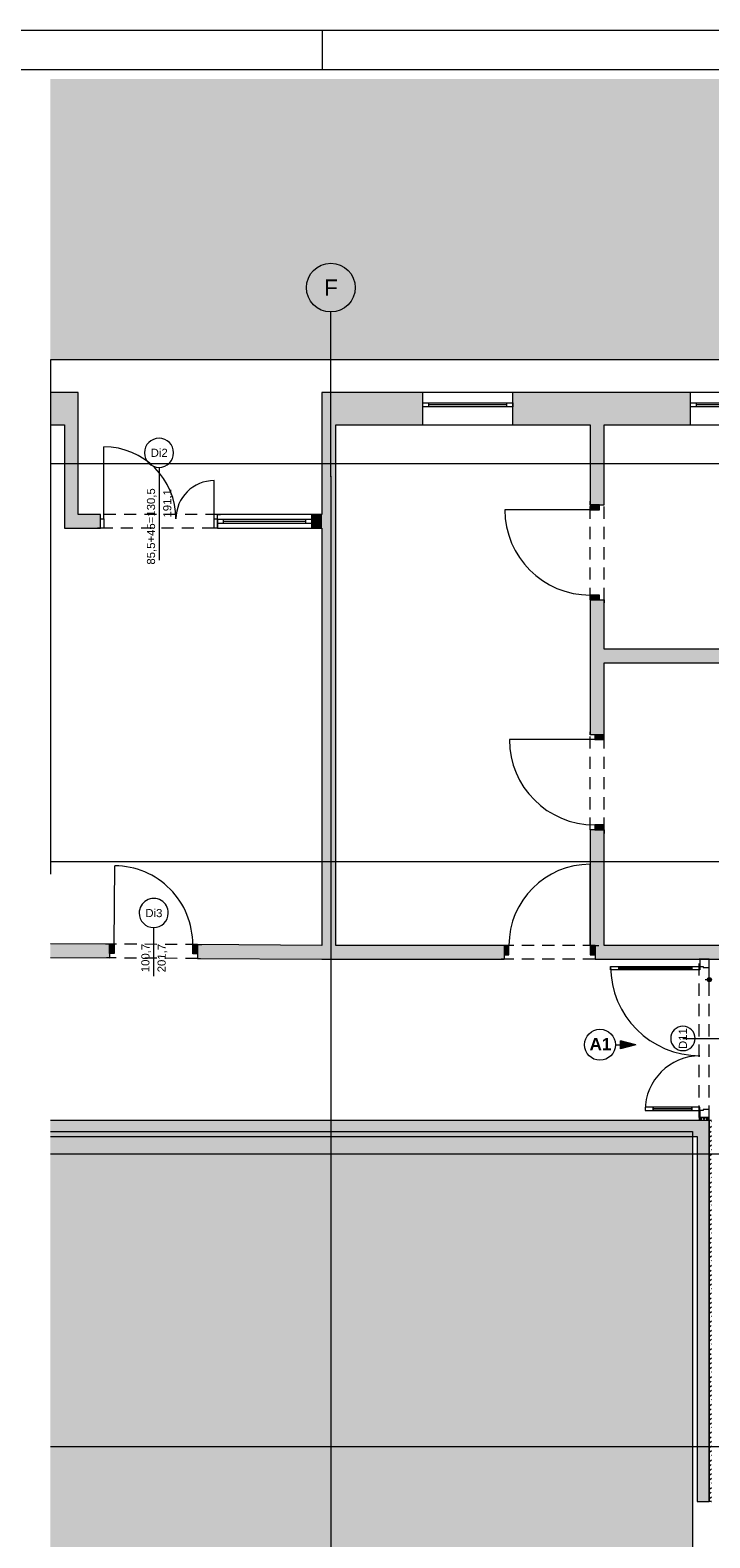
# Paper-space layout 'A-44 WYKOŃCZENIA ŚCIAN - PIĘTRO -1' of a CAD drawing. Header units: millimetres. Extents: x 0 to 594, y 0 to 297.
# Tile 15 of 16: x 378 to 462, y 111 to 297. Entities that reach past the tile are written whole.
import ezdxf
from ezdxf.xclip import XClip

# ---------------------------------------------------------------- set-up
doc = ezdxf.new("R2010")
doc.units = ezdxf.units.MM
doc.header["$MEASUREMENT"] = 0
doc.header["$XCLIPFRAME"] = 0
for name, pattern in [('DASHDOTX2', [1000, 500, -250, 0, -250]), ('Przer. długie kreski', [2.5, 1.5, -1]), ('PRZERYWANA_DU_A', [550, 350.0000000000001, -199.9999999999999])]:
    doc.linetypes.add(name, pattern=pattern)
for name, color, linetype, lineweight in [('0_Nr_pióra__2', 8, 'Continuous', 13), ('A__OKŁADZINY ŚCIAN_Nr_pióra__1', 7, 'Continuous', 20), ('A_ściany proj_Nr_pióra__1', 7, 'Continuous', 20), ('A_ściany proj_Nr_pióra__2', 8, 'Continuous', 13), ('A_ściany_Nr_pióra__1', 7, 'Continuous', 20), ('Drzwi Archicad_Nr_pióra__1', 7, 'Continuous', 20), ('Drzwi Archicad_Nr_pióra__3', 252, 'Continuous', 13), ('Znaczniki drzwi Archicada_Nr_pióra__3', 252, 'Continuous', 13)]:
    doc.layers.add(name, color=color, linetype=linetype, lineweight=lineweight)
for name, color, linetype in [('A__OKŁADZINY ŚCIAN', 7, 'Continuous'), ('A_podrys', 7, 'Continuous'), ('A_ściany', 7, 'Continuous'), ('A_ściany proj', 7, 'Continuous'), ('Drzwi Archicad', 7, 'Continuous')]:
    doc.layers.add(name, color=color, linetype=linetype)
for name, color, linetype, lineweight, true_color in [('A__OKŁADZINY ŚCIAN_Nr_pióra__7', 7, 'Continuous', 18, 0x171717), ('A_Arkusz_Nr_pióra__255', 7, 'Continuous', 15, 0x242424), ('A_osie_Nr_pióra__16', 7, 'Continuous', 5, 0x0f0f0f), ('A_osie_Nr_pióra__76', 7, 'Continuous', 5, 0x2d2d2d), ('A_ściany proj_Nr_pióra__21', 7, 'Continuous', 5, 0xb0b0b0), ('A_ściany_Nr_pióra__10', 7, 'Continuous', 13, 0x4b4b4b), ('A_ściany_Nr_pióra__19', 7, 'Continuous', 5, 0x191919), ('Okna Archicada_Nr_pióra__19', 7, 'Continuous', 5, 0x191919)]:
    doc.layers.add(name, color=color, linetype=linetype, lineweight=lineweight, true_color=true_color)
doc.styles.add('STYL_AUTOMATYCZNY_1', font='arial.ttf')
doc.styles.add('STYL_AUTOMATYCZNY_3', font='arial.ttf')
doc.styles.add('STYL_AUTOMATYCZNY_4', font='arial.ttf')
pattern_1 = [(0, (-1558.26510896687, -286.4805992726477), (0, 1), [0, -1])]

# ---------------------------------------------------------------- blocks, each defined once
blk = doc.blocks.new('Rysunek_2_2', base_point=(-1558.26510896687, -286.4805992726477))
at = {"linetype": 'Continuous', "lineweight": 0, "true_color": 0x484848}
for points in [[(581.6000029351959, 290.9937040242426), (380.53478918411, 290.9937040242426), (380.53478918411, 256.4042347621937), (459.5347873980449, 256.4042347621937), (562.6000010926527, 256.4042347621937), (562.6000010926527, 92.59423536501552), (581.6000029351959, 92.59423536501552)], [(380.53478918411, 92.59423536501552), (459.5347873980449, 92.59423536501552), (459.5347873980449, 161.4042375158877), (380.53478918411, 161.4042375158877)]]:
    blk.add_hatch(color=251, dxfattribs=at).paths.add_polyline_path(points)
at = {"layer": 'A__OKŁADZINY ŚCIAN', "linetype": 'Continuous', "lineweight": 0, "true_color": 0x171717}
blk.add_hatch(color=250, dxfattribs=at).paths.add_polyline_path([(461.36, 180.1042348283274), (461.3790301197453, 180.00856396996), (461.4332233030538, 179.9274581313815), (461.5143291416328, 179.8732649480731), (461.6099999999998, 179.8542348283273), (461.7056708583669, 179.8732649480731), (461.7867766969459, 179.9274581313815), (461.8409698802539, 180.00856396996), (461.8599999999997, 180.1042348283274), (461.8409698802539, 180.1999056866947), (461.7867766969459, 180.2810115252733), (461.7056708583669, 180.3352047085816), (461.6099999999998, 180.3542348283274), (461.5143291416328, 180.3352047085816), (461.4332233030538, 180.2810115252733), (461.3790301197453, 180.1999056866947)])
at = {"layer": 'A__OKŁADZINY ŚCIAN', "linetype": 'Continuous', "lineweight": 0, "true_color": 0x000000}
blk.add_hatch(color=18, dxfattribs=at).paths.add_polyline_path([(452.5594536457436, 172.0770585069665), (450.6934286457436, 172.5770585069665), (450.6934286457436, 171.5770585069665)])
at = {"layer": 'A_ściany', "linetype": 'Continuous', "lineweight": 0, "true_color": 0x000000}
for points in [[(383.9434593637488, 252.4042345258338), (380.5347912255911, 252.4042345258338), (380.5347912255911, 248.4042344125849), (382.2434586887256, 248.4042344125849)], [(383.9434600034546, 237.3744098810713), (383.9434600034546, 252.4042348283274), (382.2434600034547, 248.4042348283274), (382.2434600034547, 235.6744098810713)], [(413.9449928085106, 252.4042348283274), (415.6449928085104, 248.4042348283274), (426.3499999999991, 248.4042348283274), (426.3499999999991, 252.4042348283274)], [(413.9449928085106, 252.4042348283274), (413.9449928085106, 182.6042348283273), (415.6449928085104, 184.3042348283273), (415.6449928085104, 248.4042348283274)], [(437.4499999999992, 252.4042348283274), (437.4499999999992, 248.4042348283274), (459.2999999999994, 248.4042348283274), (459.2999999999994, 252.4042348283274)], [(446.9532093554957, 248.4042348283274), (446.9532093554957, 238.5442349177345), (448.6532097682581, 238.5442349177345), (448.6532097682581, 248.4042348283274)], [(382.2434600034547, 235.6744098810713), (386.6964225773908, 235.6744098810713), (386.6964225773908, 237.3744097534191), (383.9434598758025, 237.3744097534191)], [(412.6964226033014, 237.3744098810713), (412.6964226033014, 235.6744098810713), (413.9449928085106, 235.6744098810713), (413.9449928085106, 237.3744098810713)], [(448.653210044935, 226.8442350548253), (446.9532093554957, 226.8442350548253), (446.9532093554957, 210.2442349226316), (448.6532094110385, 210.2442349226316)], [(448.6532093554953, 219.1042348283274), (479.5294709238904, 219.1042348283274), (479.5294709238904, 220.8042348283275), (448.6532093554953, 220.8042348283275)], [(446.9532093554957, 184.3042348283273), (448.653210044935, 184.3042348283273), (448.6532094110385, 198.5442350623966), (446.9532093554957, 198.5442350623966)], [(387.7915595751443, 184.4710542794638), (380.5347910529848, 184.5158959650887), (380.5347910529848, 182.8158589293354), (387.7810582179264, 182.771085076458)], [(398.6413535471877, 184.4040123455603), (398.630849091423, 182.7040464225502), (413.9449928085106, 182.6094191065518), (413.9449928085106, 184.3094509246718)], [(413.9449928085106, 182.6042348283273), (436.3532088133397, 182.6042348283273), (436.3532088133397, 184.3042353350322), (415.6449933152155, 184.3042353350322)], [(447.5532089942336, 184.3042353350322), (447.5532089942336, 182.6042348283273), (523.1000008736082, 182.6042348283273), (523.1000008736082, 184.3042353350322)], [(461.6100007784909, 162.7742338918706), (380.5347895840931, 162.7742338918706), (380.5347895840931, 160.7742349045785), (460.1099999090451, 160.7742349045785)], [(461.6099999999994, 115.8442348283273), (461.6099999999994, 162.7742348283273), (460.1099999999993, 160.7742348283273), (460.1099999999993, 115.8442348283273)]]:
    blk.add_hatch(color=18, dxfattribs=at).paths.add_polyline_path(points)
at = {"layer": 'A_ściany proj', "linetype": 'Continuous', "lineweight": 13}
h = blk.add_hatch(dxfattribs=at)
h.set_pattern_fill('gypsum_0002', color=8, style=0, pattern_type=2)
h.set_pattern_definition(pattern_1)
h.paths.add_polyline_path([(460.3599999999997, 162.7742348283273), (460.4850000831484, 162.7742348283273), (460.4850000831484, 163.1042348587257), (460.3599999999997, 163.1042348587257)])
h = blk.add_hatch(dxfattribs=at)
h.set_pattern_fill('gypsum_0002', color=8, style=0, pattern_type=2)
h.set_pattern_definition(pattern_1)
h.paths.add_polyline_path([(460.6099998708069, 163.1042348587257), (460.4850000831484, 163.1042348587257), (460.4850000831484, 162.7742348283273), (460.6099998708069, 162.7742348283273)])
h = blk.add_hatch(dxfattribs=at)
h.set_pattern_fill('batt_insulation_0002', color=8, style=0, pattern_type=2)
h.set_pattern_definition([(60.00000000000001, (-1558.26510896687, -286.4805992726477), (-0.2598076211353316, 0.1499999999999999), []), (120, (-1558.26510896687, -286.4805992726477), (0.2598076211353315, 0.15), [])])
h.paths.add_polyline_path([(460.6099998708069, 162.7742348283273), (461.3600000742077, 162.7742348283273), (461.3600000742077, 163.1042348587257), (460.6099998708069, 163.1042348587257)])
h = blk.add_hatch(dxfattribs=at)
h.set_pattern_fill('gypsum_0002', color=8, style=0, pattern_type=2)
h.set_pattern_definition(pattern_1)
h.paths.add_polyline_path([(461.3600000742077, 162.7742348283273), (461.4849998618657, 162.7742348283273), (461.4849998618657, 163.1042348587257), (461.3600000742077, 163.1042348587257)])
h = blk.add_hatch(dxfattribs=at)
h.set_pattern_fill('gypsum_0002', color=8, style=0, pattern_type=2)
h.set_pattern_definition(pattern_1)
h.paths.add_polyline_path([(461.4849998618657, 163.1042348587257), (461.4849998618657, 162.7742348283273), (461.6099999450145, 162.7742348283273), (461.6099999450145, 163.1042348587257)])
at = {"layer": 'A_ściany proj', "linetype": 'Continuous', "lineweight": 0, "true_color": 0x4b4b4b}
h = blk.add_hatch(dxfattribs=at)
h.set_pattern_fill('FP_65_0002', color=251, style=0, pattern_type=2)
h.set_pattern_definition([(45, (-1558.26510896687, -286.4805992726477), (-0.5702462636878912, 0.5702462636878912), []), (45, (-1557.69485896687, -286.4805992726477), (-0.5702462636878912, 0.5702462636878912), [0.4032300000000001, -0.20161])])
h.paths.add_polyline_path([(461.6099999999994, 162.7742348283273), (461.6099999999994, 115.8442348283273), (461.8599999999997, 115.8442348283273), (461.8599999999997, 162.7742348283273)])
at = {"layer": 'Drzwi Archicad', "linetype": 'Continuous', "lineweight": 0, "true_color": 0xfdfdfd}
for points in [[(446.9532093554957, 238.5442348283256), (446.9532093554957, 237.9442348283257), (448.1032093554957, 237.9442348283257), (448.1032093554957, 238.5442348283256)], [(448.1032093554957, 226.8442348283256), (448.1032093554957, 227.4442348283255), (446.9532093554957, 227.4442348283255), (446.9532093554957, 226.8442348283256)], [(447.5032093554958, 210.2442348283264), (447.5032093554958, 209.6442348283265), (448.6532093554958, 209.6442348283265), (448.6532093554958, 210.2442348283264)], [(448.6532093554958, 198.5442348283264), (448.6532093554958, 199.1442348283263), (447.5032093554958, 199.1442348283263), (447.5032093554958, 198.5442348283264)], [(387.7915604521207, 184.4710543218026), (387.7844547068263, 183.3210762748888), (388.3844432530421, 183.3173689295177), (388.3915489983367, 184.4673469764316)], [(398.6342475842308, 183.2540351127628), (398.6413533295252, 184.4040131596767), (398.0413647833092, 184.4077205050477), (398.034259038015, 183.2577424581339)], [(436.3532093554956, 183.1542348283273), (436.9532093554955, 183.1542348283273), (436.9532093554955, 184.3042348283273), (436.3532093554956, 184.3042348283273)], [(447.5532093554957, 184.3042348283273), (446.9532093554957, 184.3042348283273), (446.9532093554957, 183.1542348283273), (447.5532093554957, 183.1542348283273)]]:
    blk.add_hatch(color=7, dxfattribs=at).paths.add_polyline_path(points)
at = {"layer": '0_Nr_pióra__2', "color": 8, "linetype": 'PRZERYWANA_DU_A', "lineweight": 13, "flags": 128}
for points in [[(562.5999999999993, 92.59423482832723), (562.5999999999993, 256.4042348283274), (459.5347897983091, 256.4042348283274), (380.5347897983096, 256.4042348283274)], [(380.5347897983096, 256.4042348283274), (380.5347897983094, 161.4042348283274)], [(380.5347897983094, 161.4042348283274), (459.5347897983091, 161.4042348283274), (459.5347897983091, 92.59423482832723)]]:
    blk.add_lwpolyline(points, dxfattribs=at)
at = {"layer": 'A__OKŁADZINY ŚCIAN_Nr_pióra__1', "color": 7, "linetype": 'Continuous', "lineweight": 20}
for p, q in [((450.0594541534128, 172.0770572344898), (450.6934276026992, 172.0770572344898)), ((450.6934276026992, 171.5770577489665), (450.6934276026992, 172.5770597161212)), ((452.5594545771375, 172.0770572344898), (450.6934276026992, 172.5770597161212)), ((452.5594545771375, 172.0770572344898), (450.6934276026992, 171.5770577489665))]:
    blk.add_line(p, q, dxfattribs=at)
blk.add_circle((448.1566250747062, 172.0770585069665), 1.902828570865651, dxfattribs=at)
at = {"layer": 'A__OKŁADZINY ŚCIAN_Nr_pióra__7', "color": 250, "linetype": 'Continuous', "lineweight": 18, "true_color": 0x171717}
for p, q in [((461.1099991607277, 180.1042356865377), (461.3600004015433, 180.1042356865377)), ((461.6099986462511, 180.3542339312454), (461.6099986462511, 181.0417358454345)), ((461.6099986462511, 179.166735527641), (461.6099986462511, 179.8542344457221))]:
    blk.add_line(p, q, dxfattribs=at)
blk.add_circle((461.6099999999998, 180.1042348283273), 0.25, dxfattribs=at)
at = {"layer": 'A_osie_Nr_pióra__16', "color": 250, "linetype": 'DASHDOTX2', "lineweight": 5, "true_color": 0x0f0f0f}
for p, q in [((415.0319999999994, 242.0522112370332), (415.0320008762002, 262.3032906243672)), ((555.3489211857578, 243.5942362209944), (380.5347876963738, 243.5942362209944)), ((415.0320018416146, 242.052212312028), (415.0320018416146, 92.59423554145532)), ((555.2477105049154, 194.5942336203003), (380.5347876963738, 194.5942336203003)), ((555.3489211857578, 158.5942323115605), (380.5347876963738, 158.5942323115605)), ((555.3489211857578, 122.5942383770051), (380.5347876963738, 122.5942383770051))]:
    blk.add_line(p, q, dxfattribs=at)
blk.add_point((415.0319999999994, 242.0522112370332), dxfattribs=at)
blk.add_point((415.0319999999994, 242.0522112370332), dxfattribs=at)
at = {"layer": 'A_osie_Nr_pióra__76', "color": 250, "linetype": 'Continuous', "lineweight": 5, "true_color": 0x2d2d2d}
blk.add_circle((415.0319999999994, 265.3032916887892), 3, dxfattribs=at)
at = {"layer": 'A_ściany proj_Nr_pióra__1', "color": 7, "linetype": 'Continuous', "lineweight": 20, "flags": 128}
for points in [[(460.3599999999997, 163.1042348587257), (460.3599999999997, 162.7742348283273)], [(461.6099999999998, 162.7742348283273), (461.6099999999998, 163.1042348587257)], [(461.6099999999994, 162.7742348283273), (461.6099999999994, 115.8442348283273)]]:
    blk.add_lwpolyline(points, dxfattribs=at)
at = {"layer": 'A_ściany proj_Nr_pióra__2', "color": 8, "linetype": 'Continuous', "lineweight": 13, "flags": 128}
for points in [[(461.8599999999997, 162.7742348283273), (461.6099999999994, 162.7742348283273)], [(461.8599999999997, 115.8442348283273), (461.6099999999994, 115.8442348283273)]]:
    blk.add_lwpolyline(points, dxfattribs=at)
at = {"layer": 'A_ściany proj_Nr_pióra__21', "color": 253, "linetype": 'Continuous', "lineweight": 5, "true_color": 0xb0b0b0}
for p, q in [((460.4599995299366, 182.6042361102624), (460.3600014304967, 182.6042361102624)), ((460.4849990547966, 182.6042361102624), (460.4599995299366, 182.6042361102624)), ((460.6099996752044, 182.6042361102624), (460.4849990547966, 182.6042361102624)), ((461.3600004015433, 182.6042361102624), (460.6099996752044, 182.6042361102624)), ((461.4850010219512, 182.6042361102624), (461.3600004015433, 182.6042361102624)), ((461.6099986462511, 182.6042361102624), (461.4850010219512, 182.6042361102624)), ((460.4599995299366, 163.1042352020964), (460.3600014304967, 163.1042352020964)), ((460.4849990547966, 163.1042352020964), (460.4599995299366, 163.1042352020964)), ((460.4849990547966, 163.1042352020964), (460.4849990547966, 162.7742348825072)), ((460.6099996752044, 163.1042352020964), (460.4849990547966, 163.1042352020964)), ((460.6099996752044, 163.1042352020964), (460.6099996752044, 162.7742348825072)), ((461.3600004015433, 163.1042352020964), (460.6099996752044, 163.1042352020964)), ((461.3600004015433, 162.7742348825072), (461.3600004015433, 163.1042352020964)), ((461.4850010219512, 163.1042352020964), (461.3600004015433, 163.1042352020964)), ((461.4850010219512, 162.7742348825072), (461.4850010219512, 163.1042352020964)), ((461.6099986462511, 163.1042352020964), (461.4850010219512, 163.1042352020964))]:
    blk.add_line(p, q, dxfattribs=at)
at = {"layer": 'A_ściany proj_Nr_pióra__21', "color": 253, "linetype": 'Continuous', "lineweight": 5, "true_color": 0xb0b0b0, "flags": 128}
for points in [[(460.4849999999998, 162.7742348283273), (460.3599999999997, 162.7742348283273)], [(460.61, 162.7742348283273), (460.4849999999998, 162.7742348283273)], [(461.36, 162.7742348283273), (460.61, 162.7742348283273)], [(461.4850000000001, 162.7742348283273), (461.36, 162.7742348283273)], [(461.6099999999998, 162.7742348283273), (461.4850000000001, 162.7742348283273)]]:
    blk.add_lwpolyline(points, dxfattribs=at)
at = {"layer": 'A_ściany_Nr_pióra__1', "color": 7, "linetype": 'Continuous', "lineweight": 20}
for p, q in [((426.3499994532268, 248.4042349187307), (426.3499994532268, 252.4042337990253)), ((437.45000121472, 248.4042349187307), (437.45000121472, 252.4042337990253)), ((459.2999994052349, 248.4042349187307), (459.2999994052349, 252.4042337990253)), ((446.9532092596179, 238.5442353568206), (446.9532092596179, 239.0142348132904)), ((446.9532092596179, 238.5442353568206), (448.1032083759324, 238.5442353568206)), ((448.1032083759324, 238.5442353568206), (448.6532099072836, 238.5442353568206)), ((448.6532099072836, 238.5442353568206), (448.6532099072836, 238.9142337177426)), ((386.6964236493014, 237.3744109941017), (386.3264222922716, 237.3744109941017)), ((386.6964236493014, 236.8244094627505), (386.6964236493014, 237.3744109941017)), ((386.6964236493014, 235.674410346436), (386.6964236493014, 236.8244094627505)), ((412.6964238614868, 235.674410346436), (412.6964238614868, 237.3744109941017)), ((386.6964236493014, 235.674410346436), (386.3264222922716, 235.674410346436)), ((446.9532092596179, 226.8442360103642), (446.9532092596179, 226.3742335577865)), ((446.9532092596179, 226.8442360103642), (448.1032083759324, 226.8442360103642)), ((448.1032083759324, 226.8442360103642), (448.6532099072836, 226.8442360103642)), ((448.6532099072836, 226.8442360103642), (448.6532099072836, 226.4742346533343)), ((446.9532092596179, 210.2442339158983), (446.9532092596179, 210.6142352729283)), ((447.5032107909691, 210.2442339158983), (446.9532092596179, 210.2442339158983)), ((448.6532099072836, 210.2442339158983), (447.5032107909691, 210.2442339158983)), ((448.6532099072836, 210.2442339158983), (448.6532099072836, 210.7142333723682)), ((446.9532092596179, 198.544234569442), (446.9532092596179, 198.17423620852)), ((447.5032107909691, 198.544234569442), (446.9532092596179, 198.544234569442)), ((448.6532099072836, 198.544234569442), (447.5032107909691, 198.544234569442)), ((448.6532099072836, 198.544234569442), (448.6532099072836, 198.0742351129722)), ((387.7915610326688, 184.4710540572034), (387.3215705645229, 184.4739572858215)), ((387.7915610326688, 184.4710540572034), (387.7844542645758, 183.3210759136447)), ((398.6413548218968, 184.4040131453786), (398.6342480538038, 183.2540350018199)), ((398.6413548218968, 184.4040131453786), (399.1113452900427, 184.4011099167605)), ((436.353209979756, 184.3042337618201), (435.8832105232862, 184.3042337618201)), ((436.353209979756, 184.3042337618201), (436.353209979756, 183.1542346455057)), ((447.5532098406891, 184.3042337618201), (448.0232092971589, 184.3042337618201)), ((447.5532098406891, 184.3042337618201), (447.5532098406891, 183.1542346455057)), ((387.7810566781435, 182.7710863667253), (387.4110643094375, 182.7733723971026)), ((387.7844542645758, 183.3210759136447), (387.7810566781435, 182.7710863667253)), ((398.6342480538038, 183.2540350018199), (398.6308504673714, 182.7040454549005)), ((398.6308504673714, 182.7040454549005), (399.0008428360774, 182.7017594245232)), ((436.353209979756, 182.6042361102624), (435.9832086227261, 182.6042361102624)), ((436.353209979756, 183.1542346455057), (436.353209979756, 182.6042361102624)), ((447.5532098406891, 183.1542346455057), (447.5532098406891, 182.6042361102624)), ((447.5532098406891, 182.6042361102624), (447.923208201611, 182.6042361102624))]:
    blk.add_line(p, q, dxfattribs=at)
at = {"layer": 'A_ściany_Nr_pióra__1', "color": 7, "linetype": 'Continuous', "lineweight": 20, "flags": 128}
for points in [[(383.9434600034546, 252.4042348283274), (380.5347897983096, 252.4042348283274)], [(383.9434600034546, 237.3744098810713), (383.9434600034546, 252.4042348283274)], [(426.3499999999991, 252.4042348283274), (413.9449928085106, 252.4042348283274)], [(413.9449928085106, 252.4042348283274), (413.9449928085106, 237.3744098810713)], [(459.2999999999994, 252.4042348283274), (437.4499999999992, 252.4042348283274)], [(380.5347897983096, 248.4042348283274), (382.2434600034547, 248.4042348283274)], [(382.2434600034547, 248.4042348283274), (382.2434600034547, 235.6744098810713)], [(415.6449928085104, 248.4042348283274), (426.3499999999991, 248.4042348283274)], [(415.6449928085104, 184.3042348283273), (415.6449928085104, 248.4042348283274)], [(437.4499999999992, 248.4042348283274), (446.9532093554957, 248.4042348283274)], [(446.9532093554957, 248.4042348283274), (446.9532093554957, 238.5442349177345)], [(448.6532093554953, 248.4042348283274), (459.2999999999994, 248.4042348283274)], [(448.6532093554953, 238.5442349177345), (448.6532093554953, 248.4042348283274)], [(386.6964227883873, 237.3744098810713), (383.9434600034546, 237.3744098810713)], [(413.9449928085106, 237.3744098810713), (412.6964226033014, 237.3744098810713)], [(382.2434600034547, 235.6744098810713), (386.6964226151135, 235.6744098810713)], [(412.6964226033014, 235.6744098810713), (413.9449928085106, 235.6744098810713)], [(413.9449928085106, 235.6744098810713), (413.9449928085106, 184.3094515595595)], [(446.9532093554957, 226.8442350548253), (446.9532093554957, 210.2442350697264)], [(448.6532093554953, 220.8042348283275), (448.6532093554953, 226.8442350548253)], [(479.5294709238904, 220.8042348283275), (448.6532093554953, 220.8042348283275)], [(448.6532093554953, 210.2442350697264), (448.6532093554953, 219.1042348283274)], [(448.6532093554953, 219.1042348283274), (479.5294709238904, 219.1042348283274)], [(446.9532093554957, 198.5442352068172), (446.9532093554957, 184.3042348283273)], [(448.6532093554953, 184.3042348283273), (448.6532093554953, 198.5442352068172)], [(387.7915608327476, 184.4710543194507), (380.5347897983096, 184.5158941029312)], [(413.9449928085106, 184.3094515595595), (398.6413533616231, 184.4040131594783)], [(436.3532084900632, 184.3042348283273), (415.6449928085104, 184.3042348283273)], [(479.5294709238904, 184.3042348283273), (448.6532093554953, 184.3042348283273)], [(380.5347897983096, 182.8158616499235), (387.7810562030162, 182.7710867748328)], [(398.6308490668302, 182.7040456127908), (413.9449928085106, 182.6094191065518)], [(413.9449928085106, 182.6042348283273), (436.3532087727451, 182.6042348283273)], [(447.5532088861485, 182.6042348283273), (523.1000008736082, 182.6042348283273)], [(461.6099999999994, 162.7742348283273), (380.5347897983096, 162.7742348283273)], [(461.6099999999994, 115.8442348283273), (461.6099999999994, 162.7742348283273)], [(380.5347897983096, 160.7742348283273), (460.1099999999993, 160.7742348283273)], [(460.1099999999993, 160.7742348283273), (460.1099999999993, 115.8442348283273)], [(460.1099999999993, 115.8442348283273), (461.6099999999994, 115.8442348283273)]]:
    blk.add_lwpolyline(points, dxfattribs=at)
at = {"layer": 'A_ściany_Nr_pióra__10', "color": 251, "linetype": 'Przer. długie kreski', "lineweight": 13, "true_color": 0x4b4b4b}
for p, q in [((446.9532092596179, 226.8442360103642), (446.9532092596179, 238.5442353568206)), ((448.6532099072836, 226.8442360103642), (448.6532099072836, 238.5442353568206)), ((401.0964226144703, 237.3744109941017), (386.6964236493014, 237.3744109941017)), ((400.6877864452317, 235.674410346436), (386.6964236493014, 235.674410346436)), ((446.9532092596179, 198.544234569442), (446.9532092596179, 210.2442339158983)), ((448.6532099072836, 198.544234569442), (448.6532099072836, 210.2442339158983)), ((398.6413548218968, 184.4040131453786), (387.7915610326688, 184.4710540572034)), ((447.5532098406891, 184.3042337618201), (436.353209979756, 184.3042337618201)), ((398.6308504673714, 182.7040454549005), (387.7810566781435, 182.7710863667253)), ((447.5532098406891, 182.6042361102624), (436.353209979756, 182.6042361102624))]:
    blk.add_line(p, q, dxfattribs=at)
at = {"layer": 'A_ściany_Nr_pióra__19', "color": 250, "linetype": 'Continuous', "lineweight": 5, "true_color": 0x191919}
for p, q in [((437.45000121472, 252.4042337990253), (426.3499994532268, 252.4042337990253)), ((470.4000011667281, 252.4042337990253), (459.2999994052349, 252.4042337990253)), ((426.3499994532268, 248.4042349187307), (437.45000121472, 248.4042349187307)), ((459.2999994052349, 248.4042349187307), (470.4000011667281, 248.4042349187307)), ((412.6964238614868, 237.3744109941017), (401.0964226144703, 237.3744109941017)), ((401.0964226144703, 235.674410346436), (412.6964238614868, 235.674410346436))]:
    blk.add_line(p, q, dxfattribs=at)
at = {"layer": 'Drzwi Archicad_Nr_pióra__1', "color": 7, "linetype": 'Continuous', "lineweight": 20}
for p, q in [((387.0964220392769, 236.8244094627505), (387.0964220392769, 245.7044090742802)), ((400.6964212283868, 236.8244094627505), (400.6964212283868, 241.5444090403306)), ((446.9532092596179, 237.9442347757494), (436.4532080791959, 237.9442347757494)), ((446.9532092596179, 238.5442353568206), (446.9532092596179, 239.0142348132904)), ((446.9532092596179, 238.5442353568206), (446.9532092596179, 239.0142348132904)), ((446.9532092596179, 238.5442353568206), (446.9532092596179, 237.9442347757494)), ((448.1032083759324, 238.5442353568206), (446.9532092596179, 238.5442353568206)), ((446.9532092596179, 238.5442353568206), (448.1032083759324, 238.5442353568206)), ((446.9532092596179, 238.5442353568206), (448.1032083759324, 238.5442353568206)), ((446.9532092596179, 237.9442347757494), (448.1032083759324, 237.9442347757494)), ((448.1032083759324, 237.9442347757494), (448.1032083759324, 238.5442353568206)), ((448.1032083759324, 238.5442353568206), (448.6532099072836, 238.5442353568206)), ((448.1032083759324, 238.5442353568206), (448.6532099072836, 238.5442353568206)), ((448.6532099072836, 238.5442353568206), (448.6532099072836, 238.9142337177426)), ((448.6532099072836, 238.5442353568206), (448.6532099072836, 238.9142337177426)), ((386.6964236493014, 237.3744109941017), (386.3264222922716, 237.3744109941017)), ((386.6964236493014, 237.3744109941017), (386.3264222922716, 237.3744109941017)), ((386.6964236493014, 236.8244094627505), (386.6964236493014, 237.3744109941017)), ((386.6964236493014, 236.8244094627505), (386.6964236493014, 237.3744109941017)), ((386.6964236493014, 236.8244094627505), (387.0964220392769, 236.8244094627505)), ((386.6964236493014, 235.674410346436), (386.6964236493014, 236.8244094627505)), ((386.6964236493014, 235.674410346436), (386.6964236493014, 236.8244094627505)), ((386.6964236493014, 235.674410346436), (386.6964236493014, 236.8244094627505)), ((387.0964220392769, 236.8244094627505), (387.0964220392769, 235.674410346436)), ((400.6964212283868, 235.674410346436), (400.6964212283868, 236.8244094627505)), ((400.6964212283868, 236.8244094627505), (401.0964226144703, 236.8244094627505)), ((401.0964226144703, 236.8244094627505), (401.0964226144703, 237.3744109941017)), ((401.0964226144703, 236.8244094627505), (401.0964226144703, 237.3744109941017)), ((401.0964226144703, 237.3744109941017), (401.4664239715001, 237.3744109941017)), ((401.0964226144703, 237.3744109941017), (401.4664239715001, 237.3744109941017)), ((401.0964226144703, 236.8244094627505), (401.0964226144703, 235.674410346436)), ((401.0964226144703, 235.674410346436), (401.0964226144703, 236.8244094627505)), ((401.0964226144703, 235.674410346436), (401.0964226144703, 236.8244094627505)), ((386.6964236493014, 235.674410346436), (386.3264222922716, 235.674410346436)), ((386.6964236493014, 235.674410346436), (386.3264222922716, 235.674410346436)), ((387.0964220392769, 235.674410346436), (386.6964236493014, 235.674410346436)), ((401.0964226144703, 235.674410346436), (400.6964212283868, 235.674410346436)), ((401.0964226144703, 235.674410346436), (401.4664239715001, 235.674410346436)), ((401.0964226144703, 235.674410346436), (401.4664239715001, 235.674410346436)), ((448.1032083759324, 227.4442335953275), (446.9532092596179, 227.4442335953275)), ((446.9532092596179, 227.4442335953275), (446.9532092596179, 226.8442360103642)), ((446.9532092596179, 226.8442360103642), (448.1032083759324, 226.8442360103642)), ((446.9532092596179, 226.8442360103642), (448.1032083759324, 226.8442360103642)), ((446.9532092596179, 226.8442360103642), (448.1032083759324, 226.8442360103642)), ((446.9532092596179, 226.8442360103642), (446.9532092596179, 226.3742335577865)), ((446.9532092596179, 226.8442360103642), (446.9532092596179, 226.3742335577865)), ((448.1032083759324, 226.8442360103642), (448.1032083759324, 227.4442335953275)), ((448.1032083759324, 226.8442360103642), (448.6532099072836, 226.8442360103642)), ((448.1032083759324, 226.8442360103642), (448.6532099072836, 226.8442360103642)), ((448.6532099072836, 226.8442360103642), (448.6532099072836, 226.4742346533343)), ((448.6532099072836, 226.8442360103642), (448.6532099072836, 226.4742346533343)), ((446.9532092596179, 210.2442339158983), (446.9532092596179, 210.6142352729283)), ((446.9532092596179, 210.2442339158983), (446.9532092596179, 210.6142352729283)), ((447.5032107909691, 210.2442339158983), (446.9532092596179, 210.2442339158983)), ((447.5032107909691, 210.2442339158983), (446.9532092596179, 210.2442339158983)), ((447.5032107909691, 210.2442339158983), (447.5032107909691, 209.6442333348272)), ((448.6532099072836, 210.2442339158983), (447.5032107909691, 210.2442339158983)), ((448.6532099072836, 210.2442339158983), (447.5032107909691, 210.2442339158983)), ((448.6532099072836, 210.2442339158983), (447.5032107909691, 210.2442339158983)), ((448.6532099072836, 210.2442339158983), (448.6532099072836, 210.7142333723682)), ((448.6532099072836, 210.2442339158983), (448.6532099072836, 210.7142333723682)), ((448.6532099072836, 209.6442333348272), (448.6532099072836, 210.2442339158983)), ((447.5032107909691, 209.6442333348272), (437.0032096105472, 209.6442333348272)), ((447.5032107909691, 209.6442333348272), (448.6532099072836, 209.6442333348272)), ((448.6532099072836, 199.1442351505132), (447.5032107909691, 199.1442351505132)), ((447.5032107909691, 199.1442351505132), (447.5032107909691, 198.544234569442)), ((448.6532099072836, 198.544234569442), (448.6532099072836, 199.1442351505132)), ((447.5032107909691, 198.544234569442), (446.9532092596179, 198.544234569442)), ((447.5032107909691, 198.544234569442), (446.9532092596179, 198.544234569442)), ((446.9532092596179, 198.544234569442), (446.9532092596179, 198.17423620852)), ((446.9532092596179, 198.544234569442), (446.9532092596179, 198.17423620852)), ((447.5032107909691, 198.544234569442), (448.6532099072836, 198.544234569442)), ((448.6532099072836, 198.544234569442), (447.5032107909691, 198.544234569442)), ((448.6532099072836, 198.544234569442), (447.5032107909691, 198.544234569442)), ((448.6532099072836, 198.544234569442), (448.6532099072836, 198.0742351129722)), ((448.6532099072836, 198.544234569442), (448.6532099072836, 198.0742351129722)), ((388.3915496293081, 184.4673478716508), (388.4511751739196, 194.117161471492)), ((446.9532092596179, 184.3042337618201), (446.9532092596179, 194.3042354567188)), ((387.7915610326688, 184.4710540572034), (387.3215705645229, 184.4739572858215)), ((387.7915610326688, 184.4710540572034), (387.3215705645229, 184.4739572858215)), ((387.7844542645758, 183.3210759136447), (387.7915610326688, 184.4710540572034)), ((387.7915610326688, 184.4710540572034), (387.7844542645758, 183.3210759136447)), ((387.7915610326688, 184.4710540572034), (387.7844542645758, 183.3210759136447)), ((387.7915610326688, 184.4710540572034), (388.3915496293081, 184.4673478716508)), ((388.3915496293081, 184.4673478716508), (388.3844428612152, 183.317369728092)), ((398.0342594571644, 183.2577411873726), (398.0413662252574, 184.4077193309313)), ((398.0413662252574, 184.4077193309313), (398.6413548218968, 184.4040131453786)), ((398.6413548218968, 184.4040131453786), (398.6342480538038, 183.2540350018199)), ((398.6413548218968, 184.4040131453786), (398.6342480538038, 183.2540350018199)), ((398.6413548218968, 184.4040131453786), (398.6342480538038, 183.2540350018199)), ((398.6413548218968, 184.4040131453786), (399.1113452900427, 184.4011099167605)), ((398.6413548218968, 184.4040131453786), (399.1113452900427, 184.4011099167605)), ((436.353209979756, 184.3042337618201), (435.8832105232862, 184.3042337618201)), ((436.353209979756, 184.3042337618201), (435.8832105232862, 184.3042337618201)), ((436.9532105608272, 184.3042337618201), (436.353209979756, 184.3042337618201)), ((436.353209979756, 184.3042337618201), (436.353209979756, 183.1542346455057)), ((436.353209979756, 184.3042337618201), (436.353209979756, 183.1542346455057)), ((436.353209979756, 184.3042337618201), (436.353209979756, 183.1542346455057)), ((436.9532105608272, 183.1542346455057), (436.9532105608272, 184.3042337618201)), ((447.5532098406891, 184.3042337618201), (446.9532092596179, 184.3042337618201)), ((446.9532092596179, 184.3042337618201), (446.9532092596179, 183.1542346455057)), ((447.5532098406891, 183.1542346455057), (447.5532098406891, 184.3042337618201)), ((447.5532098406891, 184.3042337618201), (447.5532098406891, 183.1542346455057)), ((447.5532098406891, 184.3042337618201), (447.5532098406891, 183.1542346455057)), ((447.5532098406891, 184.3042337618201), (448.0232092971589, 184.3042337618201)), ((447.5532098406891, 184.3042337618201), (448.0232092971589, 184.3042337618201)), ((387.7810566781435, 182.7710863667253), (387.4110643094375, 182.7733723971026)), ((387.7810566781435, 182.7710863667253), (387.4110643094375, 182.7733723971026)), ((387.7844542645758, 183.3210759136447), (387.7810566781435, 182.7710863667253)), ((387.7844542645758, 183.3210759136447), (387.7810566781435, 182.7710863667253)), ((388.3844428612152, 183.317369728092), (387.7844542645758, 183.3210759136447)), ((398.6342480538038, 183.2540350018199), (398.0342594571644, 183.2577411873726)), ((398.6342480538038, 183.2540350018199), (398.6308504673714, 182.7040454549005)), ((398.6342480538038, 183.2540350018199), (398.6308504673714, 182.7040454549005)), ((398.6308504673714, 182.7040454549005), (399.0008428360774, 182.7017594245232)), ((398.6308504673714, 182.7040454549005), (399.0008428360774, 182.7017594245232)), ((436.353209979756, 182.6042361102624), (435.9832086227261, 182.6042361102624)), ((436.353209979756, 182.6042361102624), (435.9832086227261, 182.6042361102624)), ((436.353209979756, 183.1542346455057), (436.9532105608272, 183.1542346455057)), ((436.353209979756, 183.1542346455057), (436.353209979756, 182.6042361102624)), ((436.353209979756, 183.1542346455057), (436.353209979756, 182.6042361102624)), ((446.9532092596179, 183.1542346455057), (447.5532098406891, 183.1542346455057)), ((447.5532098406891, 183.1542346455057), (447.5532098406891, 182.6042361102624)), ((447.5532098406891, 183.1542346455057), (447.5532098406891, 182.6042361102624)), ((447.5532098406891, 182.6042361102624), (447.923208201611, 182.6042361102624)), ((447.5532098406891, 182.6042361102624), (447.923208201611, 182.6042361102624))]:
    blk.add_line(p, q, dxfattribs=at)
for centre, radius, start, end in [((387.0964226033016, 236.8244098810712), 8.880000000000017, 0, 90), ((400.6964226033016, 236.8244098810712), 4.720000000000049, 90, 180), ((446.9532093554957, 237.9442348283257), 10.50000000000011, 180, 270), ((447.5032093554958, 209.6442348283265), 10.50000000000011, 180, 270), ((388.3915489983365, 184.4673469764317), 9.64999999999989, 359.6459723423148, 89.64597234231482), ((446.9532093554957, 184.3042348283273), 10.00000000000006, 90, 180)]:
    blk.add_arc(centre, radius, start, end, dxfattribs=at)
at = {"layer": 'Drzwi Archicad_Nr_pióra__3', "color": 252, "linetype": 'Przer. długie kreski', "lineweight": 13}
for p, q in [((460.3600014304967, 163.1042352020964), (460.3600014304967, 182.6042361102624)), ((461.6099986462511, 163.1042352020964), (461.6099986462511, 182.6042361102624))]:
    blk.add_line(p, q, dxfattribs=at)
at = {"layer": 'Drzwi Archicad_Nr_pióra__3', "color": 252, "linetype": 'Continuous', "lineweight": 13}
for p, q in [((460.4599995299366, 182.6042361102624), (460.3600014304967, 182.6042361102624)), ((461.6099986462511, 182.6042361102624), (460.4599995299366, 182.6042361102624)), ((460.4599995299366, 182.6042361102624), (460.4599995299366, 181.724234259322)), ((460.4849990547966, 182.6042361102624), (460.4599995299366, 182.6042361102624)), ((460.4849990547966, 182.6042361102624), (460.4599995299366, 182.6042361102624)), ((460.6099996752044, 182.6042361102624), (460.4849990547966, 182.6042361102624)), ((460.6099996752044, 182.6042361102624), (460.4849990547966, 182.6042361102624)), ((461.3600004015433, 182.6042361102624), (460.6099996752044, 182.6042361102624)), ((461.3600004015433, 182.6042361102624), (460.6099996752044, 182.6042361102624)), ((461.4850010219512, 182.6042361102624), (461.3600004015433, 182.6042361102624)), ((461.4850010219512, 182.6042361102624), (461.3600004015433, 182.6042361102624)), ((461.6099986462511, 182.6042361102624), (461.4850010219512, 182.6042361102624)), ((461.6099986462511, 182.6042361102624), (461.4850010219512, 182.6042361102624)), ((461.6099986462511, 181.6042341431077), (461.6099986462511, 182.6042361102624)), ((449.4599988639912, 181.724234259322), (450.4600008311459, 181.724234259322)), ((449.4599988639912, 181.3242358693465), (449.4599988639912, 181.724234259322)), ((450.4600008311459, 181.3242358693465), (449.4599988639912, 181.3242358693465)), ((450.4600008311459, 181.724234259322), (450.4600008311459, 181.3242358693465)), ((450.4600008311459, 181.5242350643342), (459.4600005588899, 181.5242350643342)), ((459.4600005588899, 181.3242358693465), (459.4600005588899, 181.724234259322)), ((459.4600005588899, 181.724234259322), (460.4599995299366, 181.724234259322)), ((460.4599995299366, 181.3242358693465), (459.4600005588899, 181.3242358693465)), ((460.4599995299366, 181.724234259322), (460.8600009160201, 181.724234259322)), ((460.4599995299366, 181.724234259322), (460.4599995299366, 181.3242358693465)), ((460.8600009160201, 181.724234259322), (460.8600009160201, 181.6042341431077)), ((460.8600009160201, 181.6042341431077), (461.6099986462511, 181.6042341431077)), ((454.7199989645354, 164.3842354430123), (453.7199999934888, 164.3842354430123)), ((453.7199999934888, 164.3842354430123), (453.7199999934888, 163.9842340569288)), ((453.7199999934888, 163.9842340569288), (454.7199989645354, 163.9842340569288)), ((454.7199989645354, 163.9842340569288), (454.7199989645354, 164.3842354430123)), ((454.7199989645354, 164.1842362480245), (459.4600005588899, 164.1842362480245)), ((460.4599995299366, 164.3842354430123), (459.4600005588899, 164.3842354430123)), ((459.4600005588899, 164.3842354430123), (459.4600005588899, 163.9842340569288)), ((459.4600005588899, 163.9842340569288), (460.4599995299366, 163.9842340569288)), ((460.4599995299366, 163.9842340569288), (460.4599995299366, 164.3842354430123)), ((460.8600009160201, 163.9842340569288), (460.4599995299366, 163.9842340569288)), ((460.4599995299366, 163.9842340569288), (460.4599995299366, 163.1042352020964)), ((461.6099986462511, 164.1042341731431), (460.8600009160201, 164.1042341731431)), ((460.8600009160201, 164.1042341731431), (460.8600009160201, 163.9842340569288)), ((461.6099986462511, 163.1042352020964), (461.6099986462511, 164.1042341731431)), ((460.4599995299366, 163.1042352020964), (460.3600014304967, 163.1042352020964)), ((460.4599995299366, 163.1042352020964), (461.6099986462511, 163.1042352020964)), ((460.4849990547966, 163.1042352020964), (460.4599995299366, 163.1042352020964)), ((460.4849990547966, 163.1042352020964), (460.4599995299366, 163.1042352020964)), ((460.6099996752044, 163.1042352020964), (460.4849990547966, 163.1042352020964)), ((460.6099996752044, 163.1042352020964), (460.4849990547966, 163.1042352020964)), ((461.3600004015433, 163.1042352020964), (460.6099996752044, 163.1042352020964)), ((461.3600004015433, 163.1042352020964), (460.6099996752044, 163.1042352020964)), ((461.4850010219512, 163.1042352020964), (461.3600004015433, 163.1042352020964)), ((461.4850010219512, 163.1042352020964), (461.3600004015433, 163.1042352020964)), ((461.6099986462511, 163.1042352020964), (461.4850010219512, 163.1042352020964)), ((461.6099986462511, 163.1042352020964), (461.4850010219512, 163.1042352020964))]:
    blk.add_line(p, q, dxfattribs=at)
at = {"layer": 'Drzwi Archicad_Nr_pióra__3', "color": 252, "linetype": 'Continuous', "lineweight": 13, "flags": 128}
for points in [[(450.4599999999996, 181.7242348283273), (459.46, 181.7242348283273), (459.46, 181.5242348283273), (450.4599999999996, 181.5242348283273)], [(450.4599999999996, 181.5242348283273), (459.46, 181.5242348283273), (459.46, 181.3242348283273), (450.4599999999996, 181.3242348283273)], [(454.7199999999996, 164.1842348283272), (459.46, 164.1842348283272), (459.46, 164.3842348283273), (454.7199999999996, 164.3842348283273)], [(454.7199999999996, 163.9842348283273), (459.46, 163.9842348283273), (459.46, 164.1842348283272), (454.7199999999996, 164.1842348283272)]]:
    blk.add_lwpolyline(points, close=True, dxfattribs=at)
at = {"layer": 'Drzwi Archicad_Nr_pióra__3', "color": 252, "linetype": 'Continuous', "lineweight": 13}
for centre, radius, start, end in [((460.4599999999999, 181.7242348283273), 10.99999999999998, 180, 270), ((460.4599999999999, 163.9842348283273), 6.74000000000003, 90, 180)]:
    blk.add_arc(centre, radius, start, end, dxfattribs=at)
at = {"layer": 'Okna Archicada_Nr_pióra__19', "color": 250, "linetype": 'Continuous', "lineweight": 5, "true_color": 0x191919}
for p, q in [((426.3499994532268, 250.6042350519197), (426.3499994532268, 251.1042345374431)), ((426.3499994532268, 251.1042345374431), (437.45000121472, 251.1042345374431)), ((437.45000121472, 250.6042350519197), (426.3499994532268, 250.6042350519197)), ((427.1000001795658, 250.6042350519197), (427.1000001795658, 251.1042345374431)), ((436.700000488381, 250.8542362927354), (427.1000001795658, 250.8542362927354)), ((436.700000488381, 250.6042350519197), (436.700000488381, 251.1042345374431)), ((437.45000121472, 251.1042345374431), (437.45000121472, 250.6042350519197)), ((459.2999994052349, 250.6042350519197), (459.2999994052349, 251.1042345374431)), ((459.2999994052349, 251.1042345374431), (470.4000011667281, 251.1042345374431)), ((470.4000011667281, 250.6042350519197), (459.2999994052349, 250.6042350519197)), ((460.0500001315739, 250.6042350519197), (460.0500001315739, 251.1042345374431)), ((469.6500004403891, 250.8542362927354), (460.0500001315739, 250.8542362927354)), ((401.0964226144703, 236.2744109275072), (401.0964226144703, 236.7744104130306)), ((401.0964226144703, 236.7744104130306), (412.6964238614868, 236.7744104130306)), ((412.6964238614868, 236.2744109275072), (401.0964226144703, 236.2744109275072)), ((401.8464233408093, 236.2744109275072), (401.8464233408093, 236.7744104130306)), ((411.9464231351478, 236.5244091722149), (401.8464233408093, 236.5244091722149)), ((411.9464231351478, 236.2744109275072), (411.9464231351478, 236.7744104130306)), ((412.6964238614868, 236.7744104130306), (412.6964238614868, 236.2744109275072))]:
    blk.add_line(p, q, dxfattribs=at)
at = {"layer": 'Znaczniki drzwi Archicada_Nr_pióra__3', "color": 252, "linetype": 'Continuous', "lineweight": 13}
for p, q in [((393.8964216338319, 243.1721405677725), (393.8964216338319, 231.7261872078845)), ((393.2292543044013, 186.5085662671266), (393.1921654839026, 180.5061036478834)), ((458.3600004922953, 172.8542356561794), (465.6100005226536, 172.8542356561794))]:
    blk.add_line(p, q, dxfattribs=at)
at = {"layer": 'Znaczniki drzwi Archicada_Nr_pióra__3', "color": 252, "linetype": 'Continuous', "lineweight": 13, "flags": 128}
blk.add_lwpolyline([(458.3599999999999, 174.3542348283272, 0.9999999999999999), (458.3599999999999, 171.3542348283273, 0.9999999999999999)], format="xyb", close=True, dxfattribs=at)
at = {"layer": 'Znaczniki drzwi Archicada_Nr_pióra__3', "color": 252, "linetype": 'Continuous', "lineweight": 13}
for centre, radius, start, end in [((393.8964226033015, 244.9631014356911), 1.79095999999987, 0, 180), ((393.8964226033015, 244.9631014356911), 1.79095999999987, 180, 0), ((393.2403200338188, 188.2994918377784), 1.79095999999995, 359.6459723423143, 179.6459723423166), ((393.2403200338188, 188.2994918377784), 1.79095999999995, 179.6459723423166, 359.6459723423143)]:
    blk.add_arc(centre, radius, start, end, dxfattribs=at)
at = {"layer": 'A__OKŁADZINY ŚCIAN_Nr_pióra__1', "color": 7, "linetype": 'Continuous', "lineweight": 20, "insert": (446.8743350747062, 172.1627763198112), "char_height": 1.5, "attachment_point": 4, "style": 'STYL_AUTOMATYCZNY_3'}
blk.add_mtext('\\A1;{\\pql;\\fArial|b1|i0|c238|p0;\\W1.000000;A1}', dxfattribs=at)
at = {"layer": 'A_osie_Nr_pióra__76', "color": 250, "linetype": 'Continuous', "lineweight": 5, "true_color": 0x2d2d2d, "insert": (414.1942749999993, 266.303291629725), "char_height": 2, "attachment_point": 1, "style": 'STYL_AUTOMATYCZNY_1'}
blk.add_mtext('\\A1;{\\pql;\\pt0;\\fArial|b0|i0|c238|p0;\\W1.000000;F}', dxfattribs=at)
at = {"layer": 'Znaczniki drzwi Archicada_Nr_pióra__3', "color": 252, "linetype": 'Continuous', "lineweight": 13, "insert": (392.8675126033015, 244.4631028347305), "char_height": 1, "attachment_point": 7, "style": 'STYL_AUTOMATYCZNY_1'}
blk.add_mtext('\\A1;{\\pql;\\pt1;\\fArial|b0|i0|c238|p0;\\W1.000000;Di2}', dxfattribs=at)
at = {"layer": 'Znaczniki drzwi Archicada_Nr_pióra__3', "color": 252, "linetype": 'Continuous', "lineweight": 13, "char_height": 1, "attachment_point": 7}
for s, insert, rotation, style in [('\\A1;{\\pql;\\pt1;\\fArial|b0|i0|c238|p0;\\W1.000000;85,5+45=130,5}', (393.5906176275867, 231.1966501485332), 90, 'STYL_AUTOMATYCZNY_1'), ('\\A1;{\\pql;\\pt1;\\fArial|b0|i0|c238|p0;\\W1.000000;191,1}', (395.5906176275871, 236.9930801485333), 90, 'STYL_AUTOMATYCZNY_1'), ('\\A1;{\\pql;\\pt1;\\fArial|b0|i0|c238|p0;\\W1.000000;Di3}', (392.2082326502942, 187.7884499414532), 359.64597234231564, 'STYL_AUTOMATYCZNY_1'), ('\\A1;{\\pql;\\pt1;\\fArial|b0|i0|c238|p0;\\W1.000000;100,7}', (392.8894522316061, 181.0075687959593), 89.64597234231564, 'STYL_AUTOMATYCZNY_1'), ('\\A1;{\\pql;\\pt1;\\fArial|b0|i0|c238|p0;\\W1.000000;201,7}', (394.8894140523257, 180.9952109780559), 89.64597234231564, 'STYL_AUTOMATYCZNY_1'), ('\\A1;{\\pql;\\fArial CE|b0|i0|c238|p0;\\W1.000000;D11}', (458.8599928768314, 171.5593098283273), 90, 'STYL_AUTOMATYCZNY_4')]:
    blk.add_mtext(s, dxfattribs=dict(at, insert=insert, rotation=rotation, style=style))

psp = doc.layouts.new('A-44 WYKOŃCZENIA ŚCIAN - PIĘTRO -1')

# ---------------------------------------------------------------- linework, layer by layer
at = {"layer": 'A_Arkusz_Nr_pióra__255', "color": 250, "linetype": 'Continuous', "lineweight": 15, "true_color": 0x242424}
for p, q in [((414.0000000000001, 292.1), (414.0000000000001, 297.0000000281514)), ((589.1, 292.1), (29.90003742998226, 292.1))]:
    psp.add_line(p, q, dxfattribs=at)
at = {"layer": 'A_Arkusz_Nr_pióra__255', "color": 250, "linetype": 'Continuous', "lineweight": 15, "true_color": 0x242424, "flags": 128}
psp.add_lwpolyline([(0, 297), (594, 297), (594, 0), (0, 0)], close=True, dxfattribs=at)

# ---------------------------------------------------------------- block references
at = {"layer": 'A_podrys', "color": 37, "linetype": 'Continuous', "lineweight": 5, "true_color": 0x656532}
ref = psp.add_blockref('Rysunek_2_2', (-1558.26510896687, -286.4805992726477), dxfattribs=at)
XClip(ref).set_block_clipping_path([(380.5347897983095, 92.59423482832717), (581.6000000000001, 290.993703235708)])

doc.saveas('drawing.dxf')
